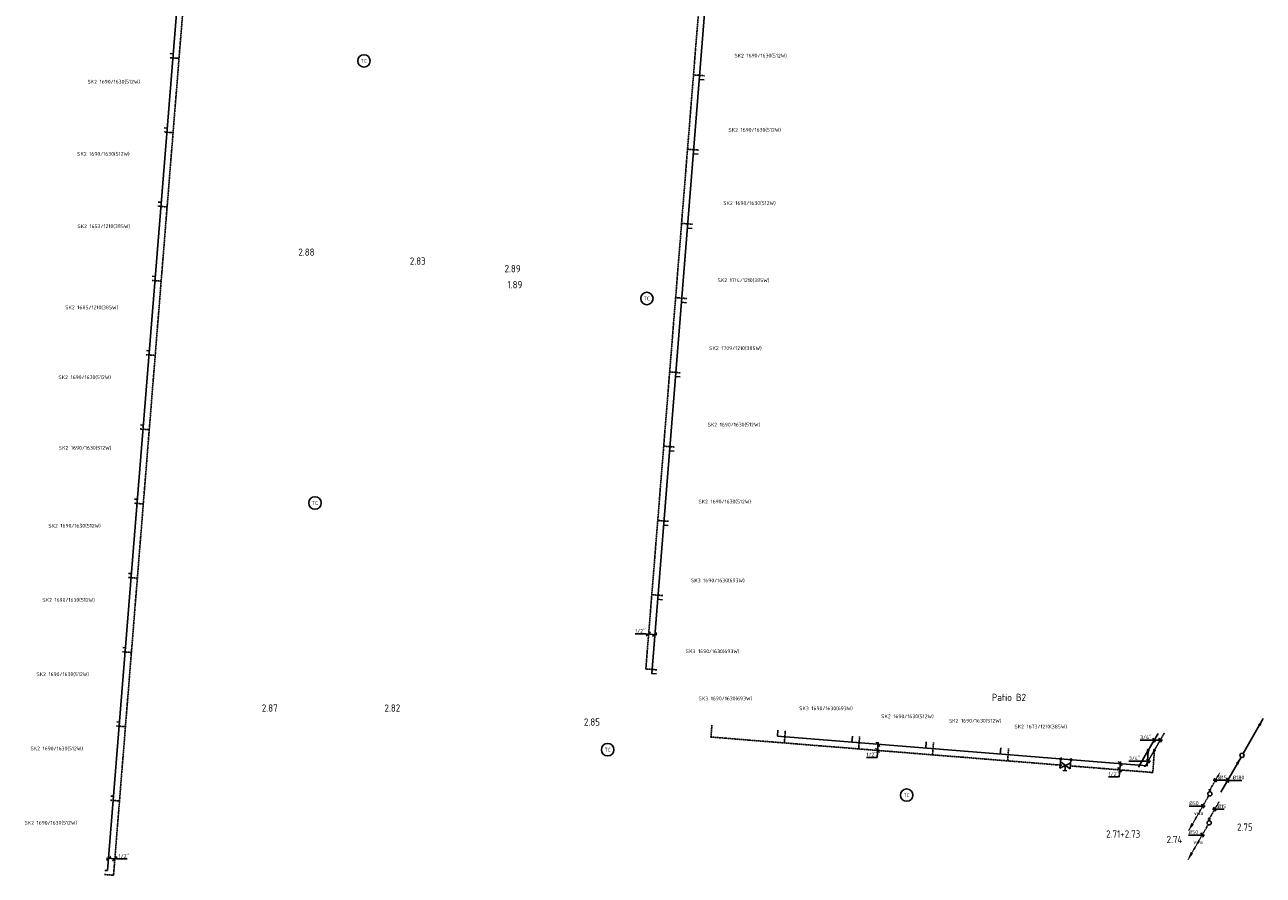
# Model space of a CAD drawing. Header units: millimetres. Extents: x -2687 to 63694, y -299 to 65104.
# Tile 3 of 7: x -2422 to 27519, y 23683 to 44232. Entities that reach past the tile are written whole.
import ezdxf
from ezdxf.enums import TextEntityAlignment as Align

# ---------------------------------------------------------------- set-up
doc = ezdxf.new("R2010")
doc.units = ezdxf.units.MM
for name, pattern in [('2322107', [2000, 1000, 1000]), ('2322107_a', [2000, 1000, 1000]), ('2322108', [7, 5, -2]), ('2322108_a', [7, 5, -2]), ('2322109', [10, 5, -2, 1, -2]), ('2322109_a', [10, 5, -2, 1, -2]), ('2322121', [2000, 1000, 1000]), ('2322121_a', [2000, 1000, 1000]), ('2322121A', [47, 40, -7]), ('2322121A_a', [19.5, 12.5, -7])]:
    doc.linetypes.add(name, pattern=pattern)
for name, color, linetype in [('BL$2----', 7, 'Continuous'), ('bTuwkundig', 7, 'Continuous'), ('WL$1----', 4, 'Continuous'), ('WL5232--', 4, '2322121A'), ('WL524---', 4, '2322121'), ('WL531---', 5, '2322109'), ('WL561---', 4, 'Continuous'), ('WL561---_AANVOER', 1, '2322107'), ('WL561---_RETOUR', 5, '2322108'), ('WL740---', 4, 'Continuous'), ('WM5232--', 1, 'Continuous'), ('WM524---', 1, 'Continuous'), ('WM531---', 1, 'Continuous'), ('WM561---_AANVOER', 1, 'Continuous'), ('WM561---_RETOUR', 1, 'Continuous'), ('WT561---', 7, 'Continuous')]:
    doc.layers.add(name, color=color, linetype=linetype)
doc.styles.add('BURO-018', font='BUROFONT', dxfattribs={"height": 1.8})
doc.styles.add('BURO-025', font='Burofont.shx', dxfattribs={"height": 2.5})
doc.styles.add('STABICAD-018', font='ISOCP.SHX', dxfattribs={"height": 90})
doc.styles.add('STABICAD-035', font='ISOCP.SHX', dxfattribs={"height": 175})
doc.styles.get("Standard").update_dxf_attribs({"font": 'arial.ttf'})

# ---------------------------------------------------------------- blocks, each defined once
blk = doc.blocks.new('PI_SYM138')
at = {"color": 0, "linetype": 'Continuous'}
for p, q in [((-2.5, 1.5), (2.5, -1.5)), ((-2.5, -3), (-2.5, 1.5)), ((2.5, 1.5), (-2.5, -1.5)), ((-1, 2.5), (1, 2.5)), ((0, 0), (0, 2.5)), ((2.5, -3), (2.5, 1.5)), ((-3, -3.5), (-2, -2.5)), ((-3, -2.5), (-2, -3.5)), ((2, -3.5), (3, -2.5)), ((2, -2.5), (3, -3.5))]:
    blk.add_line(p, q, dxfattribs=at)
at = {"color": 0, "linetype": 'Continuous', "style": 'BURO-018'}
blk.add_attdef('PRODUCTCODE', text='', height=1.8, dxfattribs=at).set_placement((0, 0), align=Align.MIDDLE)
blk = doc.blocks.new('*U100')
at = {"color": 0, "linetype": 'Continuous'}
for p, q in [((46, -54), (-46, 54)), ((4, 50), (-25, -317)), ((34, -203), (-58, -96)), ((-25, -317), (-282, -317))]:
    blk.add_line(p, q, dxfattribs=at)
at = {"color": 0, "linetype": 'Continuous', "style": 'STABICAD-018'}
blk.add_text("1/2''", height=90, dxfattribs=at).set_placement((-282, -292))
at = {"layer": 'BL$2----', "color": 2, "style": 'STABICAD-018'}
blk.add_attdef('CODE', (18207, 26847), '', height=1.2, dxfattribs=at)
blk = doc.blocks.new('*U103')
at = {"color": 0, "linetype": 'Continuous'}
for p, q in [((46, -54), (-46, 54)), ((4, 50), (-26, -322)), ((34, -203), (-58, -96)), ((-26, -322), (-283, -322))]:
    blk.add_line(p, q, dxfattribs=at)
at = {"color": 0, "linetype": 'Continuous', "style": 'STABICAD-018'}
blk.add_text("1/2''", height=90, dxfattribs=at).set_placement((-283, -297))
at = {"layer": 'BL$2----', "color": 2}
blk.add_attdef('CODE', (24062, 26378), '', height=1.2, dxfattribs=at)
blk = doc.blocks.new('*U102')
at = {"color": 0, "linetype": 'Continuous'}
for p, q in [((-181, 0), (-465, 0)), ((58, 0), (-181, 0)), ((29, -50), (-29, 50))]:
    blk.add_line(p, q, dxfattribs=at)
at = {"color": 0, "linetype": 'Continuous', "style": 'STABICAD-018'}
blk.add_text("3/4''", height=90, dxfattribs=at).set_placement((-465, 25))
at = {"layer": 'BL$2----', "color": 2}
blk.add_attdef('CODE', (24737, 26441), '', height=1.2, dxfattribs=at)
blk = doc.blocks.new('*U99')
at = {"linetype": '2322107'}
for points in [[(9, 15), (37, 100), (68, 82)], [(-236, -409), (-208, -325), (-177, -342)]]:
    blk.add_hatch(color=2, dxfattribs=at).paths.add_polyline_path(points, flags=0)
at = {"color": 2, "linetype": '2322107_a'}
for p, q in [((9, 15, 3001), (236, 409, 3001)), ((-236, -409, 3001), (-9, -15, 3001))]:
    blk.add_line(p, q, dxfattribs=at)
at = {"color": 0, "linetype": '2322107'}
blk.add_line((0, 0), (0, 0, 3001), dxfattribs=at)
at = {"color": 2, "linetype": '2322107'}
blk.add_circle((0, 0, 3001), 17.5, dxfattribs=at)
at = {"color": 0, "linetype": '2322107'}
blk.add_arc((0, 0, 3001), 17.5, 60, 240, dxfattribs=at)
at = {"layer": 'BL$2----', "color": 2}
for tag in ['SECTIONCODE', 'POSITIONCODE']:
    blk.add_attdef(tag, (24740, 26851, 1499), '', height=1.2, dxfattribs=at)
at = {"layer": 'BL$2----', "color": 2, "style": 'STABICAD-018'}
for tag, p in [('CODE', (24740, 26801, -1)), ('FLOORCODE', (24790, 26701, -1))]:
    blk.add_attdef(tag, p, '', height=1.2, dxfattribs=at)
blk = doc.blocks.new('*U101')
at = {"linetype": '2322108'}
for points in [[(236, 409), (208, 325), (177, 342)], [(-9, -15), (-37, -100), (-68, -82)]]:
    blk.add_hatch(color=2, dxfattribs=at).paths.add_polyline_path(points, flags=0)
at = {"color": 2, "linetype": '2322108_a'}
for p, q in [((236, 409, 3001), (9, 15, 3001)), ((-9, -15, 3001), (-236, -409, 3001))]:
    blk.add_line(p, q, dxfattribs=at)
at = {"color": 0, "linetype": '2322108'}
blk.add_line((0, 0), (0, 0, 3001), dxfattribs=at)
at = {"color": 2, "linetype": '2322108'}
blk.add_circle((0, 0, 3001), 17.5, dxfattribs=at)
at = {"color": 0, "linetype": '2322108'}
blk.add_arc((0, 0, 3001), 17.5, 60, 240, dxfattribs=at)
at = {"layer": 'BL$2----', "color": 2}
for tag in ['POSITIONCODE', 'SECTIONCODE']:
    blk.add_attdef(tag, (24889, 26855, 1499), '', height=1.2, dxfattribs=at)
at = {"layer": 'BL$2----', "color": 2, "style": 'STABICAD-018'}
for tag, p in [('CODE', (24889, 26805, -1)), ('FLOORCODE', (24939, 26705, -1))]:
    blk.add_attdef(tag, p, '', height=1.2, dxfattribs=at)
blk = doc.blocks.new('*U104')
at = {"color": 0, "linetype": 'Continuous'}
for p, q in [((-203, 0), (-487, 0)), ((58, 0), (-203, 0)), ((-118, -50), (-176, 50)), ((29, -50), (-29, 50))]:
    blk.add_line(p, q, dxfattribs=at)
at = {"color": 0, "linetype": 'Continuous', "style": 'STABICAD-018'}
blk.add_text("3/4''", height=90, dxfattribs=at).set_placement((-487, 25))
at = {"layer": 'BL$2----', "color": 2}
blk.add_attdef('CODE', (25028, 26946, 3000), '', height=1.2, dxfattribs=at)
blk = doc.blocks.new('*U118')
at = {"linetype": '2322109'}
blk.add_hatch(color=2, dxfattribs=at).paths.add_polyline_path([(9, 15), (37, 100), (68, 82)], flags=0)
at = {"color": 2, "linetype": '2322109_a'}
blk.add_line((9, 15, 3000), (236, 409, 3000), dxfattribs=at)
at = {"color": 0, "linetype": '2322109'}
blk.add_line((0, 0), (0, 0, 3000), dxfattribs=at)
blk.add_circle((0, 0, 3000), 17.5, dxfattribs=at)
at = {"color": 2, "linetype": '2322109'}
blk.add_circle((0, 0, 3000), 17.5, dxfattribs=at)
at = {"layer": 'WL740---', "color": 2, "style": 'STABICAD-018'}
for tag, p in [('POSITIONCODE', (26228, 25893, 1499)), ('SECTIONCODE', (26228, 25893, 1499)), ('CODE', (26228, 25843)), ('FLOORCODE', (26278, 25743))]:
    blk.add_attdef(tag, p, '', height=1.2, dxfattribs=at)
blk = doc.blocks.new('*U119')
at = {"color": 0, "linetype": 'Continuous'}
for p, q in [((-58, 0), (15, 0)), ((-29, 50), (29, -50)), ((15, 0), (230, 0))]:
    blk.add_line(p, q, dxfattribs=at)
at = {"color": 0, "linetype": 'Continuous', "style": 'STABICAD-018'}
blk.add_text('%%c15', height=90, dxfattribs=at).set_placement((65, 25))
at = {"layer": 'WL740---', "color": 2, "style": 'STABICAD-018'}
blk.add_attdef('CODE', (26363, 25977), '', height=1.2, dxfattribs=at)
blk = doc.blocks.new('*U120')
at = {"linetype": '2322121A'}
blk.add_hatch(color=2, dxfattribs=at).paths.add_polyline_path([(-512, -888), (-451, -707), (-386, -744)], flags=0)
at = {"color": 0, "linetype": '2322121A'}
blk.add_line((0, 0), (0, 0, 1), dxfattribs=at)
at = {"color": 2, "linetype": '2322121A_a'}
blk.add_line((-512, -888, 1), (-25, -43, 1), dxfattribs=at)
at = {"color": 0, "linetype": '2322121A'}
blk.add_circle((0, 0, 1), 50, dxfattribs=at)
at = {"color": 2, "linetype": '2322121A'}
blk.add_circle((0, 0, 1), 50, dxfattribs=at)
at = {"layer": 'WL740---', "color": 2, "style": 'STABICAD-018'}
for tag, p in [('POSITIONCODE', (26228, 25798, 149)), ('SECTIONCODE', (26228, 25798, 149)), ('CODE', (26228, 25748, -1)), ('FLOORCODE', (26278, 25648, -1))]:
    blk.add_attdef(tag, p, '', height=1.8, dxfattribs=at)
blk = doc.blocks.new('*U121')
at = {"color": 0, "linetype": 'Continuous'}
for p, q in [((-97, 0), (-327, 0)), ((58, 0), (-97, 0)), ((29, -50), (-29, 50))]:
    blk.add_line(p, q, dxfattribs=at)
at = {"color": 0, "linetype": 'Continuous', "style": 'STABICAD-018'}
blk.add_text('%%c50', height=90, dxfattribs=at).set_placement((-327, 25))
at = {"layer": 'WL740---', "color": 2, "style": 'STABICAD-018'}
blk.add_attdef('CODE', (26057, 25352, -1), '', height=1.8, dxfattribs=at)
blk = doc.blocks.new('*U122')
at = {"linetype": '2322121'}
for points in [[(512, 888), (451, 707), (386, 744)], [(-25, -43), (-86, -224), (-151, -187)]]:
    blk.add_hatch(color=2, dxfattribs=at).paths.add_polyline_path(points, flags=0)
at = {"color": 2, "linetype": '2322121_a'}
for p, q in [((512, 888, 3000), (25, 43, 3000)), ((-25, -43, 3000), (-512, -888, 3000))]:
    blk.add_line(p, q, dxfattribs=at)
at = {"color": 0, "linetype": '2322121'}
blk.add_line((0, 0), (0, 0, 3000), dxfattribs=at)
blk.add_circle((0, 0, 3000), 50, dxfattribs=at)
at = {"color": 2, "linetype": '2322121'}
blk.add_circle((0, 0, 3000), 50, dxfattribs=at)
at = {"layer": 'BL$2----', "color": 2}
for tag in ['POSITIONCODE', 'SECTIONCODE']:
    blk.add_attdef(tag, (27007, 26728, 1499), '', height=1.8, dxfattribs=at)
at = {"layer": 'BL$2----', "color": 2, "style": 'STABICAD-018'}
for tag, p in [('CODE', (27007, 26678)), ('FLOORCODE', (27057, 26578))]:
    blk.add_attdef(tag, p, '', height=1.8, dxfattribs=at)
blk = doc.blocks.new('*U123')
at = {"color": 0, "linetype": 'Continuous'}
for p, q in [((-58, 0), (72, 0)), ((-29, 50), (29, -50)), ((72, 0), (347, 0))]:
    blk.add_line(p, q, dxfattribs=at)
at = {"color": 0, "linetype": 'Continuous', "style": 'STABICAD-018'}
blk.add_text('%%c180', height=90, dxfattribs=at).set_placement((122, 25))
at = {"layer": 'BL$2----', "color": 2}
blk.add_attdef('CODE', (26658, 25974), '', height=1.8, dxfattribs=at)
blk = doc.blocks.new('*U124')
at = {"color": 0, "linetype": 'Continuous'}
for p, q in [((-54, -46), (54, 46)), ((-50, 4), (193, -15)), ((96, -58), (203, 34)), ((193, -15), (450, -15))]:
    blk.add_line(p, q, dxfattribs=at)
at = {"color": 0, "linetype": 'Continuous', "style": 'STABICAD-018'}
blk.add_text("1/2''", height=90, dxfattribs=at).set_placement((243, 10))
at = {"layer": 'WM5232--', "color": 2, "style": 'STABICAD-018'}
blk.add_attdef('CODE', (-395, 24090), '', height=1.2, dxfattribs=at)
blk = doc.blocks.new('*U149')
at = {"color": 0, "linetype": 'Continuous'}
for p, q in [((-211, 17), (-468, 17)), ((50, -4), (-211, 17)), ((-203, -34), (-96, 58)), ((-54, -46), (54, 46))]:
    blk.add_line(p, q, dxfattribs=at)
at = {"color": 0, "linetype": 'Continuous', "style": 'STABICAD-018'}
blk.add_text("1/2''", height=90, dxfattribs=at).set_placement((-468, 42))
at = {"layer": 'BL$2----', "color": 2}
blk.add_attdef('CODE', (12805, 29497), '', height=1.2, dxfattribs=at)
blk = doc.blocks.new('MD_SYM527')
at = {"color": 0, "linetype": 'Continuous'}
blk.add_circle((0, 0), 3, dxfattribs=at)
at = {"color": 0, "style": 'BURO-025'}
blk.add_attdef('CODE', text='', height=2.5, dxfattribs=at).set_placement((0, 4.93), align=Align.MIDDLE)
blk.add_attdef('SIGNAL_HIGH', (6.03, 6.3), '', height=2.5, dxfattribs=at)
blk.add_attdef('SIGNAL_LOW', text='', height=2.5, dxfattribs=at).set_placement((6.25, 3.27), align=Align.TOP_LEFT)

msp = doc.modelspace()

# ---------------------------------------------------------------- linework, layer by layer
at = {"layer": 'WL561---_AANVOER', "linetype": '2322107'}
for p, q in [((-418, 23794), (1885, 52502)), ((14318, 48292), (12735, 28555)), ((1093, 43537), (1162, 43531)), ((14002, 42900), (13884, 42909)), ((950, 41742), (1019, 41737)), ((13858, 41105), (13740, 41115)), ((806, 39948), (875, 39943)), ((13713, 39311), (13595, 39321)), ((662, 38154), (731, 38148)), ((13573, 37517), (13455, 37526)), ((519, 36360), (588, 36354)), ((13425, 35723), (13307, 35732)), ((375, 34565), (444, 34560)), ((13280, 33929), (13162, 33938)), ((232, 32771), (301, 32766)), ((13136, 32134), (13018, 32144)), ((88, 30977), (157, 30971)), ((12992, 30340), (12874, 30350)), ((-55, 29183), (13, 29177)), ((12847, 28546), (12729, 28555)), ((-199, 27388), (-130, 27383)), ((15776, 27042), (15788, 27191)), ((15776, 27042), (24710, 26326)), ((17577, 26898), (17589, 27046)), ((19359, 26755), (19371, 26903)), ((21161, 26610), (21173, 26759)), ((24710, 26326), (24739, 26684)), ((-343, 25594), (-274, 25589)), ((-486, 23800), (-418, 23794)), ((-486, 23800), (-418, 23794))]:
    msp.add_line(p, q, dxfattribs=at)
at = {"layer": 'WL561---_RETOUR', "linetype": '2322108'}
for p, q in [((-276, 23683), (2027, 52390)), ((14177, 48403), (12593, 28667)), ((1304, 43419), (1085, 43437)), ((14010, 42999), (13743, 43021)), ((1160, 41625), (942, 41643)), ((13866, 41205), (13598, 41226)), ((1017, 39831), (798, 39849)), ((13721, 39411), (13454, 39432)), ((873, 38037), (654, 38054)), ((13581, 37617), (13313, 37638)), ((730, 36242), (511, 36260)), ((13433, 35822), (13165, 35844)), ((586, 34448), (367, 34466)), ((13288, 34028), (13021, 34050)), ((443, 32654), (224, 32671)), ((13144, 32234), (12877, 32255)), ((299, 30860), (80, 30877)), ((13000, 30440), (12732, 30461)), ((155, 29065), (-63, 29083)), ((12855, 28646), (12588, 28667)), ((11, 27271), (-207, 27289)), ((14167, 27021), (14191, 27317)), ((14167, 27021), (22648, 26341)), ((15942, 26879), (15966, 27175)), ((17738, 26735), (17762, 27031)), ((19524, 26591), (19547, 26887)), ((21340, 26446), (21363, 26742)), ((24848, 26164), (24888, 26688)), ((22860, 26324), (24848, 26164)), ((-132, 25477), (-351, 25494)), ((-277, 23683), (-494, 23700)), ((-277, 23683), (-494, 23700))]:
    msp.add_line(p, q, dxfattribs=at)

# ---------------------------------------------------------------- block references
at = {"layer": 'WL$1----', "color": 2, "linetype": 'Continuous'}
ref = msp.add_blockref('MD_SYM527', (5778, 43358), dxfattribs=dict(at, xscale=50, yscale=50))
ref.add_attrib('CODE', 'TC', dxfattribs={"layer": '0', "color": 1, "linetype": 'Continuous', "height": 90, "style": 'STABICAD-018'}).set_placement((5778, 43358), align=Align.MIDDLE)
ref = msp.add_blockref('MD_SYM527', (12618, 37618), dxfattribs=dict(at, xscale=50, yscale=50))
ref.add_attrib('CODE', 'TC', dxfattribs={"layer": '0', "color": 1, "linetype": 'Continuous', "height": 90, "style": 'STABICAD-018'}).set_placement((12618, 37618), align=Align.MIDDLE)
ref = msp.add_blockref('MD_SYM527', (4594, 32677), dxfattribs=dict(at, xscale=50, yscale=50))
ref.add_attrib('CODE', 'TC', dxfattribs={"layer": '0', "color": 1, "linetype": 'Continuous', "height": 90, "style": 'STABICAD-018'}).set_placement((4594, 32677), align=Align.MIDDLE)
ref = msp.add_blockref('MD_SYM527', (11671, 26716), dxfattribs=dict(at, xscale=50, yscale=50))
ref.add_attrib('CODE', 'TC', dxfattribs={"layer": '0', "color": 1, "linetype": 'Continuous', "height": 90, "style": 'STABICAD-018'}).set_placement((11671, 26716), align=Align.MIDDLE)
ref = msp.add_blockref('MD_SYM527', (18898, 25618), dxfattribs=dict(at, xscale=50, yscale=50))
ref.add_attrib('CODE', 'TC', dxfattribs={"layer": '0', "color": 1, "linetype": 'Continuous', "height": 90, "style": 'STABICAD-018'}).set_placement((18898, 25618), align=Align.MIDDLE)
at = {"layer": 'WL5232--', "linetype": '2322121A'}
for p in [(26228, 25648, -1), (26213, 24949, -1)]:
    msp.add_blockref('*U120', p, dxfattribs=at)
at = {"layer": 'WL524---', "linetype": '2322121'}
msp.add_blockref('*U122', (27007, 26578), dxfattribs=at)
at = {"layer": 'WL531---', "linetype": '2322109'}
for p in [(26228, 25743), (26213, 25044)]:
    msp.add_blockref('*U118', p, dxfattribs=at)
at = {"layer": 'WL561---', "color": 2, "linetype": 'Continuous', "extrusion": (0, 0, -1), "xscale": 49.99999999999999, "yscale": 49.99999999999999, "zscale": 49.99999999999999, "rotation": 184.5873065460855}
msp.add_blockref('PI_SYM138', (-22735, 26334), dxfattribs=at)
at = {"layer": 'WL561---_AANVOER', "linetype": '2322107'}
msp.add_blockref('*U99', (24740, 26701, -1), dxfattribs=at)
at = {"layer": 'WL561---_RETOUR', "linetype": '2322108'}
msp.add_blockref('*U101', (24889, 26705, -1), dxfattribs=at)
at = {"layer": 'WM5232--', "linetype": 'Continuous'}
for p in [(26057, 25352, -1), (26042, 24653, -1)]:
    msp.add_blockref('*U121', p, dxfattribs=at)
at = {"layer": 'WM524---', "linetype": 'Continuous'}
msp.add_blockref('*U123', (26658, 25974), dxfattribs=at)
at = {"layer": 'WM531---', "linetype": 'Continuous'}
for p in [(26363, 25977), (26348, 25278)]:
    msp.add_blockref('*U119', p, dxfattribs=at)
at = {"layer": 'WM561---_AANVOER', "linetype": 'Continuous'}
for name, p in [('*U149', (12805, 29497)), ('*U104', (25028, 26946, 3000)), ('*U100', (18207, 26847)), ('*U103', (24062, 26378))]:
    msp.add_blockref(name, p, dxfattribs=at)
at = {"layer": 'WM561---_RETOUR', "linetype": 'Continuous'}
for name, p in [('*U102', (24737, 26441)), ('*U124', (-395, 24090))]:
    msp.add_blockref(name, p, dxfattribs=at)

# ---------------------------------------------------------------- texts
at = {"layer": 'bTuwkundig', "color": 3, "style": 'STABICAD-035'}
for s, p in [('2.88', (4193, 38651, -500)), ('2.83', (6888, 38435, -500)), ('2.89', (9178, 38251, -500)), ('1.89', (9247, 37864, -500)), ('Patio B2', (20959, 27892, -500)), ('2.87', (3309, 27635, -500)), ('2.82', (6275, 27635, -500)), ('2.85', (11097, 27296, -500)), ('2.75', (26886, 24758, -500)), ('2.71+2.73', (23721, 24591, -500)), ('2.74', (25183, 24459, -500))]:
    msp.add_text(s, height=175, dxfattribs=at).set_placement(p)
at = {"layer": 'WL5232--', "color": 2, "style": 'STABICAD-018'}
for p in [(25959, 25182), (25945, 24484)]:
    msp.add_text('vwa', height=90, dxfattribs=at).set_placement(p, align=Align.MIDDLE_CENTER)
at = {"layer": 'WT561---', "color": 1, "style": 'STABICAD-018'}
for s, p in [('SK2 1690/1630(512W)', (14734, 43441)), ('SK2 1690/1630(512W)', (-905, 42812)), ('SK2 1690/1630(512W)', (14590, 41647)), ('SK2 1690/1630(512W)', (-1156, 41066)), ('SK2 1690/1630(512W)', (14464, 39879)), ('SK2 1653/1210(385W)', (-1150, 39319)), ('SK2 1714/1210(385W)', (14327, 38014)), ('SK2 1685/1210(385W)', (-1444, 37358)), ('SK2 1709/1210(385W)', (14124, 36372)), ('SK2 1690/1630(512W)', (-1608, 35671)), ('SK2 1690/1630(512W)', (14087, 34525)), ('SK2 1690/1630(512W)', (-1598, 33964)), ('SK2 1690/1630(512W)', (13865, 32666)), ('SK2 1690/1630(512W)', (-1854, 32083)), ('SK3 1690/1630(693W)', (13686, 30761)), ('SK3 1690/1630(693W)', (13686, 30761)), ('SK2 1690/1630(512W)', (-1997, 30289)), ('SK3 1690/1630(693W)', (13560, 29049)), ('SK3 1690/1630(693W)', (13560, 29049)), ('SK2 1690/1630(512W)', (-2141, 28495)), ('SK3 1690/1630(693W)', (13867, 27909)), ('SK3 1690/1630(693W)', (16300, 27670)), ('SK2 1690/1630(512W)', (18283, 27477)), ('SK2 1690/1630(512W)', (19920, 27370)), ('SK2 1673/1210(385W)', (21504, 27229)), ('SK2 1690/1630(512W)', (-2284, 26701)), ('SK2 1690/1630(512W)', (-2428, 24906))]:
    msp.add_text(s, height=90, dxfattribs=at).set_placement(p)

doc.saveas('drawing.dxf')
